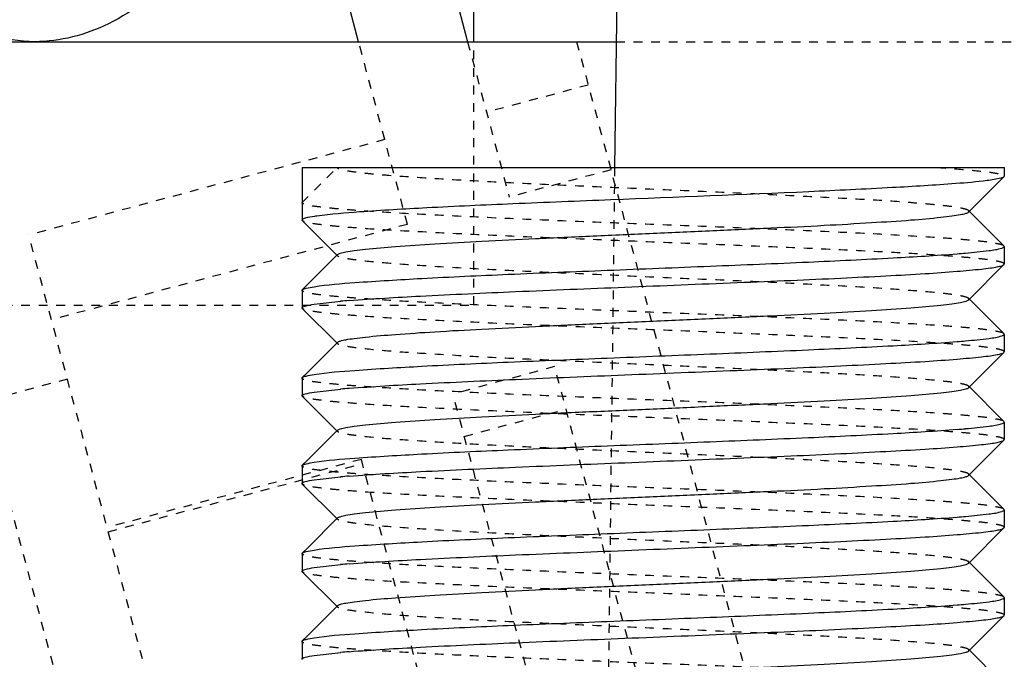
# Model space of a CAD drawing. Header units: millimetres. Extents: x -24622 to 2009, y -1603 to 2074.
# Tile 33 of 256: x -2085.24 to -2074.02, y 1136.61 to 1143.89. Entities that reach past the tile are written whole.
import ezdxf

# ---------------------------------------------------------------- set-up
doc = ezdxf.new("R2010")
doc.units = ezdxf.units.MM
doc.linetypes.add('HIDDEN', pattern=[0.2, 0.1, -0.1])
doc.layers.add('02___PRT_ALL_AXES', color=7, linetype='Continuous')
doc.layers.add('DEFAULT_2', color=8, linetype='HIDDEN')

msp = doc.modelspace()

# ---------------------------------------------------------------- linework, layer by layer
at = {"color": 7, "linetype": 'Continuous'}
for p, q in [((-2078.062, 1174.952), (-2078.461, 1142.209)), ((-2085.356, 1163.122), (-2080.136, 1143.642)), ((-2081.378, 1143.642), (-2086.515, 1162.812)), ((-2080.066, 1143.642), (-2080.066, 1156.843)), ((-2098.022, 1143.642), (-2078.444, 1143.642)), ((-2082.022, 1142.209), (-2074.022, 1142.209)), ((-2082.022, 1142.209), (-2082.022, 1141.609)), ((-2074.426, 1141.702), (-2074.025, 1142.103)), ((-2074.022, 1142.109), (-2074.025, 1142.103)), ((-2074.025, 1141.316), (-2074.426, 1141.716)), ((-2082.019, 1141.603), (-2081.619, 1141.202)), ((-2074.022, 1141.309), (-2074.022, 1141.109)), ((-2081.619, 1141.216), (-2081.961, 1140.874)), ((-2074.426, 1140.702), (-2074.025, 1141.103)), ((-2074.025, 1141.103), (-2074.022, 1141.109)), ((-2082.022, 1140.809), (-2082.019, 1140.816)), ((-2082.022, 1140.809), (-2082.022, 1140.609)), ((-2081.886, 1140.651), (-2081.582, 1140.685)), ((-2074.025, 1140.316), (-2074.426, 1140.716)), ((-2082.019, 1140.603), (-2081.619, 1140.202)), ((-2074.022, 1140.309), (-2074.022, 1140.109)), ((-2081.619, 1140.216), (-2081.961, 1139.874)), ((-2074.426, 1139.702), (-2074.025, 1140.103)), ((-2074.025, 1140.103), (-2074.022, 1140.109)), ((-2082.022, 1139.809), (-2082.019, 1139.816)), ((-2082.022, 1139.809), (-2082.022, 1139.609)), ((-2081.886, 1139.651), (-2081.582, 1139.685)), ((-2074.025, 1139.316), (-2074.426, 1139.716)), ((-2082.019, 1139.603), (-2081.619, 1139.202)), ((-2074.022, 1139.309), (-2074.022, 1139.109)), ((-2081.619, 1139.216), (-2081.961, 1138.874)), ((-2074.426, 1138.702), (-2074.025, 1139.103)), ((-2074.025, 1139.103), (-2074.022, 1139.109)), ((-2082.022, 1138.809), (-2082.019, 1138.816)), ((-2082.022, 1138.809), (-2082.022, 1138.609)), ((-2081.886, 1138.651), (-2081.582, 1138.685)), ((-2074.025, 1138.316), (-2074.426, 1138.716)), ((-2082.019, 1138.603), (-2081.619, 1138.202)), ((-2081.619, 1138.216), (-2081.961, 1137.874)), ((-2074.022, 1138.309), (-2074.022, 1138.109)), ((-2074.025, 1138.103), (-2074.022, 1138.109)), ((-2074.426, 1137.702), (-2074.025, 1138.103)), ((-2082.022, 1137.809), (-2082.019, 1137.816)), ((-2082.022, 1137.809), (-2082.022, 1137.609)), ((-2081.886, 1137.651), (-2081.582, 1137.685)), ((-2074.025, 1137.316), (-2074.426, 1137.716)), ((-2082.019, 1137.603), (-2081.619, 1137.202)), ((-2081.619, 1137.216), (-2081.961, 1136.874)), ((-2074.022, 1137.309), (-2074.022, 1137.109)), ((-2074.426, 1136.702), (-2074.025, 1137.103)), ((-2074.025, 1137.103), (-2074.022, 1137.109)), ((-2082.022, 1136.809), (-2082.019, 1136.816)), ((-2082.022, 1136.809), (-2082.022, 1136.609)), ((-2081.886, 1136.651), (-2081.582, 1136.685)), ((-2074.025, 1136.316), (-2074.426, 1136.716))]:
    msp.add_line(p, q, dxfattribs=at)
for centre, radius, start, end in [((-2081.549, 1139.452), 2.224, 97.9172, 98.5545), ((-2075.553, 1153.766), 12.58, 274.5382, 274.9763), ((-2080.491, 1128.152), 12.58, 94.5382, 94.9763), ((-2075.553, 1152.766), 12.58, 274.5382, 274.9763), ((-2080.491, 1127.152), 12.58, 94.5382, 94.9763), ((-2075.553, 1151.766), 12.58, 274.5382, 274.9763), ((-2080.491, 1126.152), 12.58, 94.5382, 94.9763), ((-2075.553, 1150.766), 12.58, 274.5382, 274.9763), ((-2080.491, 1125.152), 12.58, 94.5382, 94.9763), ((-2075.553, 1149.766), 12.58, 274.5382, 274.9763), ((-2080.491, 1124.152), 12.58, 94.5382, 94.9763)]:
    msp.add_arc(centre, radius, start, end, dxfattribs=at)
for points, start_tangent, end_tangent in [([(-2082.183, 1146.672), (-2082.743, 1145.406), (-2083.438, 1144.446), (-2084.227, 1143.846), (-2085.066, 1143.642)], (-0.325657, -0.945488), (-1, 0.000001)), ([(-2085.066, 1143.642), (-2086.066, 1143.934), (-2086.982, 1144.785)], (-1, 0.000001), (-0.607357, 0.794429)), ([(-2074.138, 1142.071), (-2074.217, 1142.059), (-2074.573, 1142.025)], (-0.986403, -0.164345), (-0.996929, -0.078306)), ([(-2074.025, 1142.103), (-2074.062, 1142.087), (-2074.138, 1142.071)], (-0.708637, -0.705573), (-0.986403, -0.164345)), ([(-2074.573, 1142.025), (-2075.297, 1141.979), (-2076.248, 1141.932), (-2078.503, 1141.84), (-2079.619, 1141.794), (-2080.601, 1141.748), (-2081.368, 1141.702), (-2081.855, 1141.655)], (-0.996929, -0.078306), (-0.990439, -0.137955)), ([(-2081.619, 1141.216), (-2081.587, 1141.232), (-2081.523, 1141.247), (-2081.427, 1141.262), (-2081.301, 1141.277), (-2080.959, 1141.307), (-2080.511, 1141.338), (-2079.972, 1141.368), (-2079.363, 1141.399), (-2078.705, 1141.429), (-2078.022, 1141.459), (-2077.339, 1141.49), (-2076.681, 1141.52), (-2076.072, 1141.55), (-2075.533, 1141.581), (-2075.085, 1141.611), (-2074.744, 1141.642), (-2074.617, 1141.657), (-2074.521, 1141.672), (-2074.457, 1141.687), (-2074.426, 1141.702)], (0.70836, 0.705852), (0.705527, 0.708683)), ([(-2081.88, 1141.652), (-2081.986, 1141.631), (-2082.013, 1141.62), (-2082.022, 1141.609)], (-0.988843, -0.148963), (0, -1)), ([(-2074.462, 1141.234), (-2074.195, 1141.262), (-2074.049, 1141.291)], (0.996214, 0.086932), (0.946025, 0.324093)), ([(-2074.045, 1141.292), (-2074.035, 1141.296), (-2074.022, 1141.309)], (0.937552, 0.347846), (0, 1)), ([(-2081.886, 1140.851), (-2081.419, 1140.898), (-2080.659, 1140.945), (-2079.673, 1140.992), (-2078.544, 1141.038), (-2077.371, 1141.085), (-2076.253, 1141.132), (-2075.288, 1141.179), (-2074.558, 1141.226)], (0.988371, 0.152064), (0.99685, 0.079313)), ([(-2081.486, 1140.693), (-2080.674, 1140.744), (-2079.59, 1140.795), (-2078.343, 1140.846), (-2077.064, 1140.898), (-2076.453, 1140.923), (-2075.883, 1140.949), (-2075.369, 1140.975), (-2074.923, 1141), (-2074.557, 1141.026), (-2074.282, 1141.052), (-2074.18, 1141.064), (-2074.103, 1141.077), (-2074.051, 1141.09), (-2074.025, 1141.103)], (0.99685, 0.079313), (0.709307, 0.7049)), ([(-2082.019, 1140.816), (-2081.977, 1140.833), (-2081.886, 1140.851)], (0.709306, 0.704901), (0.988371, 0.152064)), ([(-2081.619, 1140.216), (-2081.587, 1140.232), (-2081.523, 1140.247), (-2081.427, 1140.262), (-2081.301, 1140.277), (-2080.959, 1140.307), (-2080.511, 1140.338), (-2079.972, 1140.368), (-2079.363, 1140.399), (-2078.705, 1140.429), (-2078.022, 1140.459), (-2077.339, 1140.49), (-2076.681, 1140.52), (-2076.072, 1140.55), (-2075.533, 1140.581), (-2075.085, 1140.611), (-2074.744, 1140.642), (-2074.617, 1140.657), (-2074.521, 1140.672), (-2074.457, 1140.687), (-2074.426, 1140.702)], (0.70836, 0.705852), (0.705527, 0.708683)), ([(-2082.022, 1140.609), (-2082.014, 1140.62), (-2081.988, 1140.63), (-2081.886, 1140.651)], (0, 1), (0.988371, 0.152064)), ([(-2074.462, 1140.234), (-2074.195, 1140.262), (-2074.049, 1140.291)], (0.996214, 0.086932), (0.946025, 0.324093)), ([(-2074.045, 1140.292), (-2074.035, 1140.296), (-2074.022, 1140.309)], (0.937552, 0.347846), (0, 1)), ([(-2081.886, 1139.851), (-2081.419, 1139.898), (-2080.659, 1139.945), (-2079.673, 1139.992), (-2078.544, 1140.038), (-2077.371, 1140.085), (-2076.253, 1140.132), (-2075.288, 1140.179), (-2074.558, 1140.226)], (0.988371, 0.152064), (0.99685, 0.079313)), ([(-2081.486, 1139.693), (-2080.674, 1139.744), (-2079.59, 1139.795), (-2078.343, 1139.846), (-2077.064, 1139.898), (-2076.453, 1139.923), (-2075.883, 1139.949), (-2075.369, 1139.975), (-2074.923, 1140), (-2074.557, 1140.026), (-2074.282, 1140.052), (-2074.18, 1140.064), (-2074.103, 1140.077), (-2074.051, 1140.09), (-2074.025, 1140.103)], (0.99685, 0.079313), (0.709307, 0.7049)), ([(-2082.019, 1139.816), (-2081.977, 1139.833), (-2081.886, 1139.851)], (0.709306, 0.704901), (0.988371, 0.152064)), ([(-2081.619, 1139.216), (-2081.587, 1139.232), (-2081.523, 1139.247), (-2081.427, 1139.262), (-2081.301, 1139.277), (-2080.959, 1139.307), (-2080.511, 1139.338), (-2079.972, 1139.368), (-2079.363, 1139.399), (-2078.705, 1139.429), (-2078.022, 1139.459), (-2077.339, 1139.49), (-2076.681, 1139.52), (-2076.072, 1139.55), (-2075.533, 1139.581), (-2075.085, 1139.611), (-2074.744, 1139.642), (-2074.617, 1139.657), (-2074.521, 1139.672), (-2074.457, 1139.687), (-2074.426, 1139.702)], (0.70836, 0.705852), (0.705527, 0.708683)), ([(-2082.022, 1139.609), (-2082.014, 1139.62), (-2081.988, 1139.63), (-2081.886, 1139.651)], (0, 1), (0.988371, 0.152064)), ([(-2081.886, 1138.851), (-2081.419, 1138.898), (-2080.659, 1138.945), (-2079.673, 1138.992), (-2078.544, 1139.038), (-2077.371, 1139.085), (-2076.253, 1139.132), (-2075.288, 1139.179), (-2074.558, 1139.226)], (0.988371, 0.152064), (0.99685, 0.079313)), ([(-2074.462, 1139.234), (-2074.195, 1139.262), (-2074.049, 1139.291)], (0.996214, 0.086932), (0.946025, 0.324093)), ([(-2074.045, 1139.292), (-2074.035, 1139.296), (-2074.022, 1139.309)], (0.937552, 0.347846), (0, 1)), ([(-2081.486, 1138.693), (-2080.674, 1138.744), (-2079.59, 1138.795), (-2078.343, 1138.846), (-2077.064, 1138.898), (-2076.453, 1138.923), (-2075.883, 1138.949), (-2075.369, 1138.975), (-2074.923, 1139), (-2074.557, 1139.026), (-2074.282, 1139.052), (-2074.18, 1139.064), (-2074.103, 1139.077), (-2074.051, 1139.09), (-2074.025, 1139.103)], (0.99685, 0.079313), (0.709307, 0.7049)), ([(-2082.019, 1138.816), (-2081.977, 1138.833), (-2081.886, 1138.851)], (0.709306, 0.704901), (0.988371, 0.152064)), ([(-2081.619, 1138.216), (-2081.587, 1138.231), (-2081.523, 1138.247), (-2081.427, 1138.262), (-2081.3, 1138.277), (-2080.959, 1138.307), (-2080.511, 1138.338), (-2079.972, 1138.368), (-2079.363, 1138.399), (-2078.705, 1138.429), (-2078.022, 1138.459), (-2077.339, 1138.49), (-2076.681, 1138.52), (-2076.072, 1138.55), (-2075.533, 1138.581), (-2075.085, 1138.611), (-2074.744, 1138.642), (-2074.617, 1138.657), (-2074.521, 1138.672), (-2074.457, 1138.687), (-2074.426, 1138.702)], (0.710043, 0.704159), (0.705527, 0.708683)), ([(-2082.022, 1138.609), (-2082.014, 1138.62), (-2081.988, 1138.63), (-2081.886, 1138.651)], (0, 1), (0.988371, 0.152064)), ([(-2081.886, 1137.851), (-2081.419, 1137.898), (-2080.659, 1137.945), (-2079.673, 1137.992), (-2078.544, 1138.038), (-2077.371, 1138.085), (-2076.253, 1138.132), (-2075.288, 1138.179), (-2074.558, 1138.226)], (0.988371, 0.152064), (0.99685, 0.079313)), ([(-2074.462, 1138.234), (-2074.195, 1138.262), (-2074.049, 1138.291)], (0.996214, 0.086932), (0.946025, 0.324093)), ([(-2074.045, 1138.292), (-2074.035, 1138.296), (-2074.022, 1138.309)], (0.937552, 0.347846), (0, 1)), ([(-2081.486, 1137.693), (-2080.674, 1137.744), (-2079.59, 1137.795), (-2078.343, 1137.846), (-2077.064, 1137.898), (-2076.453, 1137.923), (-2075.883, 1137.949), (-2075.369, 1137.975), (-2074.923, 1138), (-2074.557, 1138.026), (-2074.282, 1138.052), (-2074.18, 1138.064), (-2074.103, 1138.077), (-2074.051, 1138.09), (-2074.025, 1138.103)], (0.99685, 0.079313), (0.709307, 0.7049)), ([(-2082.019, 1137.816), (-2081.977, 1137.833), (-2081.886, 1137.851)], (0.709306, 0.704901), (0.988371, 0.152064)), ([(-2081.619, 1137.216), (-2081.587, 1137.232), (-2081.523, 1137.247), (-2081.427, 1137.262), (-2081.301, 1137.277), (-2080.959, 1137.307), (-2080.511, 1137.338), (-2079.972, 1137.368), (-2079.363, 1137.399), (-2078.705, 1137.429), (-2078.022, 1137.459), (-2077.339, 1137.49), (-2076.681, 1137.52), (-2076.072, 1137.55), (-2075.533, 1137.581), (-2075.085, 1137.611), (-2074.744, 1137.642), (-2074.617, 1137.657), (-2074.521, 1137.672), (-2074.457, 1137.687), (-2074.426, 1137.702)], (0.70836, 0.705852), (0.705527, 0.708683)), ([(-2082.022, 1137.609), (-2082.014, 1137.62), (-2081.988, 1137.63), (-2081.886, 1137.651)], (0, 1), (0.988371, 0.152064)), ([(-2081.886, 1136.851), (-2081.419, 1136.898), (-2080.659, 1136.945), (-2079.673, 1136.992), (-2078.544, 1137.038), (-2077.371, 1137.085), (-2076.253, 1137.132), (-2075.288, 1137.179), (-2074.558, 1137.226)], (0.988371, 0.152064), (0.99685, 0.079313)), ([(-2074.462, 1137.234), (-2074.195, 1137.262), (-2074.049, 1137.291)], (0.996214, 0.086932), (0.946025, 0.324093)), ([(-2074.045, 1137.292), (-2074.035, 1137.296), (-2074.022, 1137.309)], (0.937552, 0.347846), (0, 1)), ([(-2081.486, 1136.693), (-2080.674, 1136.744), (-2079.59, 1136.795), (-2078.343, 1136.846), (-2077.064, 1136.898), (-2076.453, 1136.923), (-2075.883, 1136.949), (-2075.369, 1136.975), (-2074.923, 1137), (-2074.557, 1137.026), (-2074.282, 1137.052), (-2074.18, 1137.064), (-2074.103, 1137.077), (-2074.051, 1137.09), (-2074.025, 1137.103)], (0.99685, 0.079313), (0.709307, 0.7049)), ([(-2082.019, 1136.816), (-2081.977, 1136.833), (-2081.886, 1136.851)], (0.709306, 0.704901), (0.988371, 0.152064)), ([(-2082.022, 1136.609), (-2082.014, 1136.62), (-2081.988, 1136.63), (-2081.886, 1136.651)], (0, 1), (0.988371, 0.152064)), ([(-2081.619, 1136.216), (-2081.587, 1136.232), (-2081.523, 1136.247), (-2081.427, 1136.262), (-2081.301, 1136.277), (-2080.959, 1136.307), (-2080.511, 1136.338), (-2079.972, 1136.368), (-2079.363, 1136.399), (-2078.705, 1136.429), (-2078.022, 1136.459), (-2077.339, 1136.49), (-2076.681, 1136.52), (-2076.072, 1136.55), (-2075.533, 1136.581), (-2075.085, 1136.611), (-2074.744, 1136.642), (-2074.617, 1136.657), (-2074.521, 1136.672), (-2074.457, 1136.687), (-2074.426, 1136.702)], (0.70836, 0.705852), (0.705527, 0.708683))]:
    msp.add_spline(points, degree=3, dxfattribs=dict(at, start_tangent=start_tangent, end_tangent=end_tangent))
at = {"layer": '02___PRT_ALL_AXES', "color": 7, "linetype": 'Continuous'}
for p, q in [((-2082.022, 1142.209), (-2082.022, 1141.609)), ((-2074.022, 1142.209), (-2074.022, 1142.109)), ((-2074.022, 1141.309), (-2074.022, 1141.109)), ((-2082.022, 1140.809), (-2082.022, 1140.609)), ((-2074.022, 1140.309), (-2074.022, 1140.109)), ((-2082.022, 1139.809), (-2082.022, 1139.609)), ((-2074.022, 1139.309), (-2074.022, 1139.109)), ((-2082.022, 1138.809), (-2082.022, 1138.609)), ((-2074.022, 1138.309), (-2074.022, 1138.109)), ((-2082.022, 1137.809), (-2082.022, 1137.609)), ((-2074.022, 1137.309), (-2074.022, 1137.109)), ((-2082.022, 1136.809), (-2082.022, 1136.609))]:
    msp.add_line(p, q, dxfattribs=at)
at = {"layer": 'DEFAULT_2', "color": 8, "linetype": 'HIDDEN'}
for p, q in [((-2080.821, 1141.561), (-2081.378, 1143.642)), ((-2080.136, 1143.642), (-2079.661, 1141.872)), ((-2080.066, 1140.642), (-2080.066, 1143.642)), ((-2078.894, 1143.642), (-2075.008, 1129.142)), ((-2078.444, 1143.642), (-2059.442, 1143.642)), ((-2078.761, 1143.148), (-2079.92, 1142.838)), ((-2081.079, 1142.527), (-2085.136, 1141.44)), ((-2082.022, 1141.809), (-2081.622, 1142.209)), ((-2078.502, 1142.182), (-2079.661, 1141.872)), ((-2078.461, 1142.209), (-2078.61, 1129.955)), ((-2074.426, 1141.702), (-2074.426, 1141.716)), ((-2082.019, 1141.603), (-2082.022, 1141.609)), ((-2080.821, 1141.561), (-2084.877, 1140.474)), ((-2082.03, 1129.849), (-2085.136, 1141.44)), ((-2074.022, 1141.309), (-2074.025, 1141.316)), ((-2081.961, 1140.874), (-2082.019, 1140.816)), ((-2074.426, 1140.702), (-2074.426, 1140.716)), ((-2098.022, 1140.642), (-2080.066, 1140.642)), ((-2082.019, 1140.603), (-2082.022, 1140.609)), ((-2074.022, 1140.309), (-2074.025, 1140.316)), ((-2083.255, 1130.556), (-2085.843, 1140.215)), ((-2079.144, 1139.94), (-2080.303, 1139.629)), ((-2077.591, 1134.145), (-2079.144, 1139.94)), ((-2084.696, 1139.798), (-2085.662, 1139.539)), ((-2081.961, 1139.874), (-2082.019, 1139.816)), ((-2074.426, 1139.702), (-2074.426, 1139.716)), ((-2082.019, 1139.603), (-2082.022, 1139.609)), ((-2078.75, 1133.834), (-2080.303, 1139.629)), ((-2080.174, 1139.146), (-2079.014, 1139.457)), ((-2074.022, 1139.309), (-2074.025, 1139.316)), ((-2081.346, 1138.884), (-2084.243, 1138.108)), ((-2084.23, 1138.059), (-2081.333, 1138.836)), ((-2081.961, 1138.874), (-2082.019, 1138.816)), ((-2080.026, 1133.958), (-2081.346, 1138.884)), ((-2074.426, 1138.702), (-2074.426, 1138.716)), ((-2082.019, 1138.603), (-2082.022, 1138.609)), ((-2081.622, 1138.209), (-2081.619, 1138.216)), ((-2074.022, 1138.309), (-2074.025, 1138.316)), ((-2081.619, 1138.202), (-2081.622, 1138.209)), ((-2081.961, 1137.874), (-2082.019, 1137.816)), ((-2074.426, 1137.702), (-2074.426, 1137.716)), ((-2082.019, 1137.603), (-2082.022, 1137.609)), ((-2074.022, 1137.309), (-2074.025, 1137.316)), ((-2081.961, 1136.874), (-2082.019, 1136.816)), ((-2074.426, 1136.702), (-2074.426, 1136.716)), ((-2082.019, 1136.603), (-2082.022, 1136.609))]:
    msp.add_line(p, q, dxfattribs=at)
for points, start_tangent, end_tangent in [([(-2074.426, 1141.716), (-2074.458, 1141.732), (-2074.523, 1141.747), (-2074.622, 1141.763), (-2074.752, 1141.778), (-2074.913, 1141.793), (-2075.103, 1141.809), (-2075.562, 1141.84), (-2076.114, 1141.87), (-2076.737, 1141.901), (-2077.408, 1141.932), (-2078.102, 1141.963), (-2078.793, 1141.994), (-2079.455, 1142.024), (-2080.063, 1142.055), (-2080.596, 1142.086), (-2081.032, 1142.117), (-2081.209, 1142.132), (-2081.356, 1142.148), (-2081.471, 1142.163), (-2081.555, 1142.178), (-2081.605, 1142.194), (-2081.622, 1142.209)], (-0.705524, 0.708686), (0, 1)), ([(-2074.786, 1142.209), (-2074.458, 1142.184), (-2074.218, 1142.159), (-2074.133, 1142.147), (-2074.071, 1142.134), (-2074.034, 1142.122), (-2074.022, 1142.109)], (0.997717, -0.067538), (-0.0065, -0.999979)), ([(-2074.025, 1141.316), (-2074.06, 1141.331), (-2074.131, 1141.346), (-2074.239, 1141.362), (-2074.382, 1141.377), (-2074.56, 1141.393), (-2074.77, 1141.408), (-2075.279, 1141.439), (-2075.892, 1141.47), (-2076.584, 1141.501), (-2077.33, 1141.532), (-2078.102, 1141.562), (-2078.871, 1141.593), (-2079.608, 1141.624), (-2080.286, 1141.655), (-2080.879, 1141.686), (-2081.364, 1141.717), (-2081.561, 1141.732), (-2081.725, 1141.748), (-2081.854, 1141.763), (-2081.947, 1141.778), (-2082.003, 1141.794), (-2082.022, 1141.809)], (-0.709306, 0.704901), (0, 1)), ([(-2074.022, 1141.109), (-2074.041, 1141.125), (-2074.097, 1141.14), (-2074.19, 1141.156), (-2074.319, 1141.171), (-2074.483, 1141.186), (-2074.68, 1141.202), (-2075.166, 1141.233), (-2075.759, 1141.264), (-2076.436, 1141.294), (-2077.173, 1141.325), (-2077.942, 1141.356), (-2078.714, 1141.387), (-2079.46, 1141.418), (-2080.152, 1141.449), (-2080.765, 1141.48), (-2081.274, 1141.51), (-2081.484, 1141.526), (-2081.662, 1141.541), (-2081.805, 1141.557), (-2081.913, 1141.572), (-2081.985, 1141.588), (-2082.019, 1141.603)], (0, 1), (-0.709307, 0.7049)), ([(-2081.619, 1141.202), (-2081.622, 1141.209), (-2081.619, 1141.216)], (-0.708363, 0.705849), (0.70836, 0.705852)), ([(-2074.426, 1140.716), (-2074.457, 1140.732), (-2074.521, 1140.747), (-2074.617, 1140.762), (-2074.744, 1140.777), (-2075.085, 1140.807), (-2075.533, 1140.838), (-2076.072, 1140.868), (-2076.681, 1140.899), (-2077.339, 1140.929), (-2078.022, 1140.959), (-2078.705, 1140.99), (-2079.363, 1141.02), (-2079.972, 1141.05), (-2080.511, 1141.081), (-2080.959, 1141.111), (-2081.301, 1141.142), (-2081.427, 1141.157), (-2081.523, 1141.172), (-2081.587, 1141.187), (-2081.619, 1141.202)], (-0.705524, 0.708686), (-0.708363, 0.705849)), ([(-2074.025, 1140.316), (-2074.06, 1140.331), (-2074.131, 1140.346), (-2074.239, 1140.362), (-2074.382, 1140.377), (-2074.56, 1140.393), (-2074.77, 1140.408), (-2075.279, 1140.439), (-2075.892, 1140.47), (-2076.584, 1140.501), (-2077.33, 1140.532), (-2078.102, 1140.562), (-2078.871, 1140.593), (-2079.608, 1140.624), (-2080.286, 1140.655), (-2080.879, 1140.686), (-2081.364, 1140.717), (-2081.561, 1140.732), (-2081.725, 1140.748), (-2081.854, 1140.763), (-2081.947, 1140.778), (-2082.003, 1140.794), (-2082.022, 1140.809)], (-0.709306, 0.704901), (0, 1)), ([(-2074.022, 1140.109), (-2074.041, 1140.125), (-2074.097, 1140.14), (-2074.19, 1140.156), (-2074.319, 1140.171), (-2074.483, 1140.186), (-2074.68, 1140.202), (-2075.166, 1140.233), (-2075.759, 1140.264), (-2076.436, 1140.294), (-2077.173, 1140.325), (-2077.942, 1140.356), (-2078.714, 1140.387), (-2079.46, 1140.418), (-2080.152, 1140.449), (-2080.765, 1140.48), (-2081.274, 1140.51), (-2081.484, 1140.526), (-2081.662, 1140.541), (-2081.805, 1140.557), (-2081.913, 1140.572), (-2081.985, 1140.588), (-2082.019, 1140.603)], (0, 1), (-0.709307, 0.7049)), ([(-2081.619, 1140.202), (-2081.622, 1140.209), (-2081.619, 1140.216)], (-0.708363, 0.705849), (0.70836, 0.705852)), ([(-2074.426, 1139.716), (-2074.457, 1139.732), (-2074.521, 1139.747), (-2074.617, 1139.762), (-2074.744, 1139.777), (-2075.085, 1139.807), (-2075.533, 1139.838), (-2076.072, 1139.868), (-2076.681, 1139.899), (-2077.339, 1139.929), (-2078.022, 1139.959), (-2078.705, 1139.99), (-2079.363, 1140.02), (-2079.972, 1140.05), (-2080.511, 1140.081), (-2080.959, 1140.111), (-2081.301, 1140.142), (-2081.427, 1140.157), (-2081.523, 1140.172), (-2081.587, 1140.187), (-2081.619, 1140.202)], (-0.705524, 0.708686), (-0.708363, 0.705849)), ([(-2074.025, 1139.316), (-2074.06, 1139.331), (-2074.131, 1139.346), (-2074.239, 1139.362), (-2074.382, 1139.377), (-2074.56, 1139.393), (-2074.77, 1139.408), (-2075.279, 1139.439), (-2075.892, 1139.47), (-2076.584, 1139.501), (-2077.33, 1139.532), (-2078.102, 1139.562), (-2078.871, 1139.593), (-2079.608, 1139.624), (-2080.286, 1139.655), (-2080.879, 1139.686), (-2081.364, 1139.717), (-2081.561, 1139.732), (-2081.725, 1139.748), (-2081.854, 1139.763), (-2081.947, 1139.778), (-2082.003, 1139.794), (-2082.022, 1139.809)], (-0.709306, 0.704901), (0, 1)), ([(-2074.022, 1139.109), (-2074.041, 1139.125), (-2074.097, 1139.14), (-2074.19, 1139.156), (-2074.319, 1139.171), (-2074.483, 1139.186), (-2074.68, 1139.202), (-2075.166, 1139.233), (-2075.759, 1139.264), (-2076.436, 1139.294), (-2077.173, 1139.325), (-2077.942, 1139.356), (-2078.714, 1139.387), (-2079.46, 1139.418), (-2080.152, 1139.449), (-2080.765, 1139.48), (-2081.274, 1139.51), (-2081.484, 1139.526), (-2081.662, 1139.541), (-2081.805, 1139.557), (-2081.913, 1139.572), (-2081.985, 1139.588), (-2082.019, 1139.603)], (0, 1), (-0.709307, 0.7049)), ([(-2081.619, 1139.202), (-2081.622, 1139.209), (-2081.619, 1139.216)], (-0.708363, 0.705849), (0.70836, 0.705852)), ([(-2074.426, 1138.716), (-2074.457, 1138.732), (-2074.521, 1138.747), (-2074.617, 1138.762), (-2074.744, 1138.777), (-2075.085, 1138.807), (-2075.533, 1138.838), (-2076.072, 1138.868), (-2076.681, 1138.899), (-2077.339, 1138.929), (-2078.022, 1138.959), (-2078.705, 1138.99), (-2079.363, 1139.02), (-2079.972, 1139.05), (-2080.511, 1139.081), (-2080.959, 1139.111), (-2081.301, 1139.142), (-2081.427, 1139.157), (-2081.523, 1139.172), (-2081.587, 1139.187), (-2081.619, 1139.202)], (-0.705524, 0.708686), (-0.708363, 0.705849)), ([(-2074.025, 1138.316), (-2074.06, 1138.331), (-2074.131, 1138.346), (-2074.239, 1138.362), (-2074.382, 1138.377), (-2074.56, 1138.393), (-2074.77, 1138.408), (-2075.279, 1138.439), (-2075.892, 1138.47), (-2076.584, 1138.501), (-2077.33, 1138.532), (-2078.102, 1138.562), (-2078.871, 1138.593), (-2079.608, 1138.624), (-2080.286, 1138.655), (-2080.879, 1138.686), (-2081.364, 1138.717), (-2081.561, 1138.732), (-2081.725, 1138.748), (-2081.854, 1138.763), (-2081.947, 1138.778), (-2082.003, 1138.794), (-2082.022, 1138.809)], (-0.709306, 0.704901), (0, 1)), ([(-2074.022, 1138.109), (-2074.041, 1138.125), (-2074.097, 1138.14), (-2074.19, 1138.156), (-2074.319, 1138.171), (-2074.483, 1138.186), (-2074.68, 1138.202), (-2075.166, 1138.233), (-2075.759, 1138.264), (-2076.436, 1138.294), (-2077.173, 1138.325), (-2077.942, 1138.356), (-2078.714, 1138.387), (-2079.46, 1138.418), (-2080.152, 1138.449), (-2080.765, 1138.48), (-2081.274, 1138.51), (-2081.484, 1138.526), (-2081.662, 1138.541), (-2081.805, 1138.557), (-2081.913, 1138.572), (-2081.985, 1138.588), (-2082.019, 1138.603)], (0, 1), (-0.709307, 0.7049)), ([(-2074.426, 1137.716), (-2074.457, 1137.732), (-2074.521, 1137.747), (-2074.617, 1137.762), (-2074.744, 1137.777), (-2075.085, 1137.807), (-2075.533, 1137.838), (-2076.072, 1137.868), (-2076.681, 1137.899), (-2077.339, 1137.929), (-2078.022, 1137.959), (-2078.705, 1137.99), (-2079.363, 1138.02), (-2079.972, 1138.05), (-2080.511, 1138.081), (-2080.959, 1138.111), (-2081.3, 1138.141), (-2081.427, 1138.157), (-2081.523, 1138.172), (-2081.587, 1138.187), (-2081.619, 1138.202)], (-0.705524, 0.708686), (-0.710046, 0.704156)), ([(-2074.025, 1137.316), (-2074.06, 1137.331), (-2074.131, 1137.346), (-2074.239, 1137.362), (-2074.382, 1137.377), (-2074.56, 1137.393), (-2074.77, 1137.408), (-2075.279, 1137.439), (-2075.892, 1137.47), (-2076.584, 1137.501), (-2077.33, 1137.532), (-2078.102, 1137.562), (-2078.871, 1137.593), (-2079.608, 1137.624), (-2080.286, 1137.655), (-2080.879, 1137.686), (-2081.364, 1137.717), (-2081.561, 1137.732), (-2081.725, 1137.748), (-2081.854, 1137.763), (-2081.947, 1137.778), (-2082.003, 1137.794), (-2082.022, 1137.809)], (-0.709306, 0.704901), (0, 1)), ([(-2074.022, 1137.109), (-2074.041, 1137.125), (-2074.097, 1137.14), (-2074.19, 1137.156), (-2074.319, 1137.171), (-2074.483, 1137.186), (-2074.68, 1137.202), (-2075.166, 1137.233), (-2075.759, 1137.264), (-2076.436, 1137.294), (-2077.173, 1137.325), (-2077.942, 1137.356), (-2078.714, 1137.387), (-2079.46, 1137.418), (-2080.152, 1137.449), (-2080.765, 1137.48), (-2081.274, 1137.51), (-2081.484, 1137.526), (-2081.662, 1137.541), (-2081.805, 1137.557), (-2081.913, 1137.572), (-2081.985, 1137.588), (-2082.019, 1137.603)], (0, 1), (-0.709307, 0.7049)), ([(-2081.619, 1137.202), (-2081.622, 1137.209), (-2081.619, 1137.216)], (-0.708363, 0.705849), (0.70836, 0.705852)), ([(-2074.426, 1136.716), (-2074.457, 1136.732), (-2074.521, 1136.747), (-2074.617, 1136.762), (-2074.744, 1136.777), (-2075.085, 1136.807), (-2075.533, 1136.838), (-2076.072, 1136.868), (-2076.681, 1136.899), (-2077.339, 1136.929), (-2078.022, 1136.959), (-2078.705, 1136.99), (-2079.363, 1137.02), (-2079.972, 1137.05), (-2080.511, 1137.081), (-2080.959, 1137.111), (-2081.301, 1137.142), (-2081.427, 1137.157), (-2081.523, 1137.172), (-2081.587, 1137.187), (-2081.619, 1137.202)], (-0.705524, 0.708686), (-0.708363, 0.705849)), ([(-2074.025, 1136.316), (-2074.06, 1136.331), (-2074.131, 1136.346), (-2074.239, 1136.362), (-2074.382, 1136.377), (-2074.56, 1136.393), (-2074.77, 1136.408), (-2075.279, 1136.439), (-2075.892, 1136.47), (-2076.584, 1136.501), (-2077.33, 1136.532), (-2078.102, 1136.562), (-2078.871, 1136.593), (-2079.608, 1136.624), (-2080.286, 1136.655), (-2080.879, 1136.686), (-2081.364, 1136.717), (-2081.561, 1136.732), (-2081.725, 1136.748), (-2081.854, 1136.763), (-2081.947, 1136.778), (-2082.003, 1136.794), (-2082.022, 1136.809)], (-0.709306, 0.704901), (0, 1))]:
    msp.add_spline(points, degree=3, dxfattribs=dict(at, start_tangent=start_tangent, end_tangent=end_tangent))

doc.saveas('drawing.dxf')
